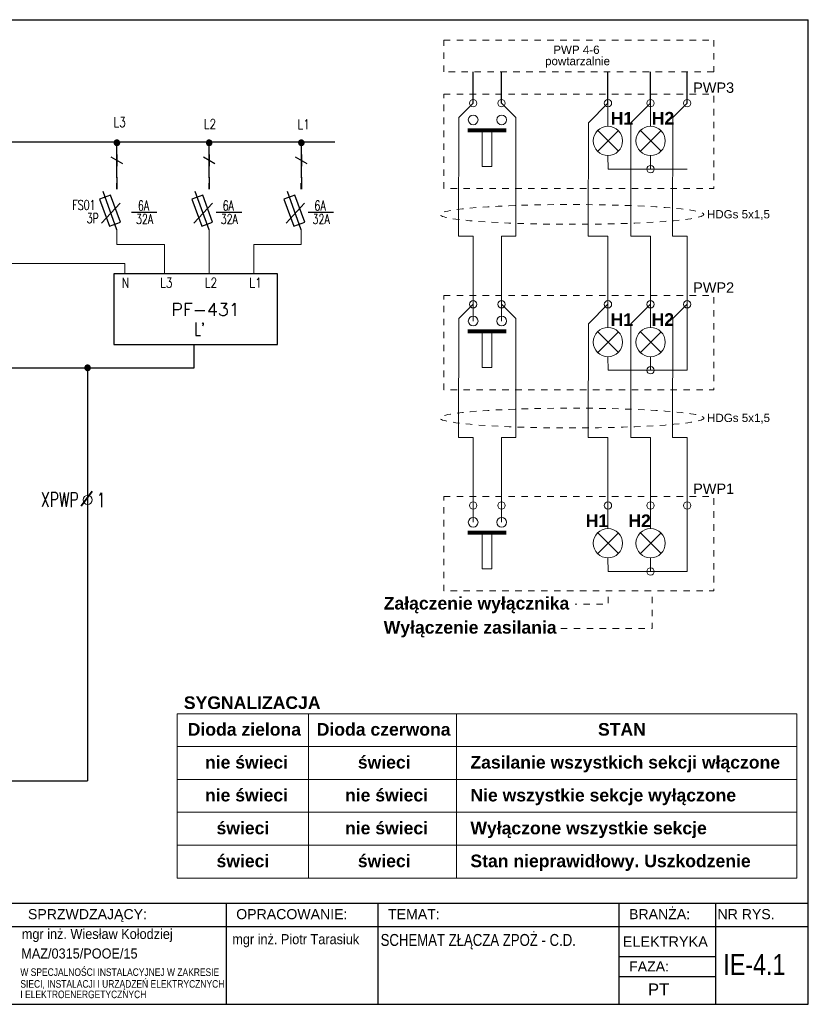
# Model space of a CAD drawing. Header units: millimetres. Extents: x 83969 to 164243, y -22860 to 4849.
# Tile 7 of 116: x 163436 to 163497, y -22860 to -22784. Entities that reach past the tile are written whole.
import ezdxf
from ezdxf.enums import TextEntityAlignment as Align

# ---------------------------------------------------------------- set-up
doc = ezdxf.new("R2010")
doc.units = ezdxf.units.MM
for name, pattern in [('New Line10', [1, 0.5, -0.5]), ('New Line13', [1, 0.5, -0.5]), ('New Line16', [1, 0.5, -0.5]), ('New Line17', [1, 0.5, -0.5]), ('New Line18', [1, 0.5, -0.5]), ('New Line19', [1, 0.5, -0.5])]:
    doc.linetypes.add(name, pattern=pattern)
doc.layers.get('0').update_dxf_attribs({"color": 251, "lineweight": 0})
for name, color, linetype in [('! GB Przewody', 7, 'Continuous'), ('!TABELKA', 7, 'Continuous'), ('Layer 1', 7, 'Continuous'), ('ROZDZIELNICE', 7, 'Continuous'), ('Warstwa 1', 7, 'Continuous')]:
    doc.layers.add(name, color=color, linetype=linetype)
for name, color, linetype, lineweight in [('E_linie', 3, 'Continuous', 9), ('E_opisy_typy', 151, 'Continuous', 9), ('EP-IE-ELE2', 6, 'Continuous', 20), ('TABELA', 7, 'Continuous', 0), ('WARSTWA1', 7, 'Continuous', 5)]:
    doc.layers.add(name, color=color, linetype=linetype, lineweight=lineweight)
doc.styles.add('Arial', font='arial.ttf')
doc.styles.add('E_SIMPLEX', font='SIMPLEX.SHX', dxfattribs={"width": 0.8, "oblique": 15})
doc.styles.add('Romans', font='romans.shx', dxfattribs={"width": 0.8})
doc.styles.add('ROMANS 0.7', font='romans.shx', dxfattribs={"width": 0.7})
doc.styles.get("Standard").update_dxf_attribs({"font": 'arial.ttf'})

# ---------------------------------------------------------------- blocks, each defined once
blk = doc.blocks.new('ramka A4')
for p, q in [((0.08, 195), (287.46, 195)), ((287.46, 0), (287.46, 195)), ((0.08, 20), (287.46, 20)), ((172.08, 20), (172.08, 0)), ((202.17, 20), (202.17, 0)), ((249.93, 20), (249.93, 0)), ((269.04, 20), (269.04, 0)), ((0.08, 15.39), (287.46, 15.39)), ((0.08, 0), (287.46, 0))]:
    blk.add_line(p, q)
for points in [[(249.93, 9.44), (269.04, 9.44)], [(249.93, 5.53), (269.04, 5.53)]]:
    blk.add_lwpolyline(points)
at = {"layer": '!TABELKA', "style": 'Arial'}
for s, height, width, p in [('mgr inż. Wiesław Kołodziej', 2, 0.9, (131.59, 12.94)), ('mgr inż. Piotr Tarasiuk', 2, 0.9, (173.3, 11.9)), ('MAZ/0315/POOE/15', 2, 0.9, (131.47, 9.06)), ('W SPECJALNOŚCI INSTALACYJNEJ W ZAKRESIE ', 1.5, 0.8, (131.3, 5.62)), ('SIECI, INSTALACJI I URZĄDZEŃ ELEKTRYCZNYCH ', 1.5, 0.8, (131.3, 3.29)), ('I ELEKTROENERGETYCZNYCH', 1.5, 0.8, (131.3, 1.22))]:
    blk.add_text(s, height=height, dxfattribs=dict(at, width=width)).set_placement(p)
at = {"style": 'Arial'}
for s, p in [('SPRZWDZAJĄCY:', (132.8, 16.86)), ('OPRACOWANIE:', (174.08, 16.86)), ('TEMAT:', (204.17, 16.86)), ('BRANŻA:', (251.93, 16.86)), ('NR RYS.', (269.46, 16.86)), ('FAZA:', (251.94, 6.5))]:
    blk.add_text(s, height=2, dxfattribs=at).set_placement(p)
blk = doc.blocks.new('E_ZACISK')
blk.add_circle((0, 0), 0.5)
at = {"color": 0, "style": 'E_SIMPLEX', "width": 0.7}
blk.add_attdef('TYP', text='', height=1.6, dxfattribs=at).set_placement((-1, 0), align=Align.MIDDLE_RIGHT)
at = {"color": 0, "style": 'E_SIMPLEX', "flags": 12}
blk.add_attdef('I', text='', height=2, rotation=315, dxfattribs=at).set_placement((0, 0), align=Align.MIDDLE_CENTER)
at = {"color": 0, "style": 'E_SIMPLEX', "width": 0.7}
blk.add_attdef('NR', text='', height=1.6, dxfattribs=at).set_placement((1, 0), align=Align.MIDDLE_LEFT)

msp = doc.modelspace()

# ---------------------------------------------------------------- linework, layer by layer
at = {"layer": '! GB Przewody'}
for p, q in [((163443.878, -22795.734), (163443.878, -22793.046)), ((163451.007, -22795.734), (163451.007, -22793.046)), ((163458.132, -22795.734), (163458.132, -22793.046)), ((163444.326, -22794.649), (163443.43, -22794.132)), ((163443.878, -22793.942), (163443.878, -22794.838)), ((163451.455, -22794.649), (163450.559, -22794.132)), ((163451.007, -22793.942), (163451.007, -22794.838)), ((163458.58, -22794.649), (163457.684, -22794.132)), ((163458.132, -22793.942), (163458.132, -22794.838)), ((163443.878, -22795.734), (163443.878, -22796.611)), ((163451.007, -22795.734), (163451.007, -22796.611)), ((163458.132, -22795.734), (163458.132, -22796.611)), ((163443.877, -22796.611), (163443.877, -22796.163)), ((163451.005, -22796.611), (163451.005, -22796.163)), ((163458.13, -22796.611), (163458.13, -22796.163)), ((163443.877, -22799.747), (163442.804, -22796.8)), ((163451.005, -22799.747), (163449.933, -22796.8)), ((163458.13, -22799.747), (163457.058, -22796.8)), ((163442.692, -22799.233), (163444.125, -22797.686)), ((163449.82, -22799.233), (163451.253, -22797.686)), ((163456.946, -22799.233), (163458.378, -22797.686)), ((163441.611, -22810.429), (163441.611, -22842.302)), ((163411.159, -22842.302), (163441.611, -22842.302))]:
    msp.add_line(p, q, dxfattribs=at)
at = {"layer": '! GB Przewody', "const_width": 0.25}
for points in [[(163443.748, -22793.015, 1), (163443.998, -22793.015, 1)], [(163443.753, -22793.046, 1), (163444.003, -22793.046, 1)], [(163450.877, -22793.015, 1), (163451.127, -22793.015, 1)], [(163450.882, -22793.046, 1), (163451.132, -22793.046, 1)], [(163458.002, -22793.015, 1), (163458.252, -22793.015, 1)], [(163458.007, -22793.046, 1), (163458.257, -22793.046, 1)], [(163441.482, -22810.397, 1), (163441.732, -22810.397, 1)], [(163441.486, -22810.429, 1), (163441.736, -22810.429, 1)]]:
    msp.add_lwpolyline(points, format="xyb", close=True, dxfattribs=at)
at = {"layer": '! GB Przewody'}
for points in [[(163444.024, -22793.046, -1), (163443.733, -22793.046, -1)], [(163451.152, -22793.046, -1), (163450.861, -22793.046, -1)], [(163458.277, -22793.046, -1), (163457.986, -22793.046, -1)]]:
    msp.add_lwpolyline(points, format="xyb", close=True, dxfattribs=at)
for points in [[(163460.727, -22792.992), (163423.384, -22792.992), (163391.4, -22792.992)], [(163443.878, -22795.68), (163443.878, -22796.611)], [(163451.007, -22795.68), (163451.006, -22796.611)], [(163458.132, -22795.68), (163458.132, -22796.611)], [(163445, -22798.397), (163446.974, -22798.397)], [(163451.554, -22798.397), (163453.529, -22798.397)], [(163458.649, -22798.397), (163460.624, -22798.397)], [(163449.823, -22808.61), (163449.823, -22810.429), (163426.965, -22810.429), (163426.965, -22805.344)]]:
    msp.add_lwpolyline(points, dxfattribs=at)
for points in [[(163442.537, -22797.374), (163443.303, -22799.479), (163444.145, -22799.172), (163443.378, -22797.067)], [(163449.665, -22797.374), (163450.431, -22799.479), (163451.273, -22799.172), (163450.507, -22797.067)], [(163456.79, -22797.374), (163457.556, -22799.479), (163458.398, -22799.172), (163457.632, -22797.067)], [(163456.298, -22803.152), (163443.629, -22803.152), (163443.629, -22808.61), (163456.298, -22808.61)]]:
    msp.add_lwpolyline(points, close=True, dxfattribs=at)
at = {"linetype": 'New Line10', "lineweight": 0, "flags": 128}
for points in [[(163485.237, -22828.1), (163485.237, -22830.551), (163478.136, -22830.551)], [(163481.857, -22828.1), (163481.857, -22828.675), (163479.305, -22828.675)]]:
    msp.add_lwpolyline(points, dxfattribs=at)
at = {"layer": 'E_linie', "color": 7, "lineweight": 9}
msp.add_line((163451.002, -22799.747), (163451.002, -22803.152), dxfattribs=at)
at = {"layer": 'E_linie', "color": 5, "lineweight": 9}
for p, q in [((163444.493, -22802.356), (163410.928, -22802.357)), ((163444.493, -22803.152), (163444.493, -22802.356))]:
    msp.add_line(p, q, dxfattribs=at)
at = {"layer": 'E_linie', "color": 7, "lineweight": 9}
for points in [[(163443.877, -22799.747), (163443.877, -22800.879), (163447.552, -22800.879), (163447.552, -22803.152)], [(163458.13, -22799.747), (163458.13, -22800.879), (163454.452, -22800.879), (163454.452, -22803.152)]]:
    msp.add_lwpolyline(points, dxfattribs=at)
at = {"layer": 'Layer 1', "color": 253, "linetype": 'New Line13', "lineweight": 5}
msp.add_lwpolyline([(163469.14, -22785.107), (163490.011, -22785.107), (163490.011, -22787.55), (163469.14, -22787.55)], close=True, dxfattribs=at)
at = {"layer": 'Layer 1', "color": 253, "linetype": 'New Line18', "lineweight": 5}
msp.add_ellipse((163479.035, -22798.564), major_axis=(10.198, 0), ratio=0.074731, start_param=0, end_param=6.28318, dxfattribs=at)
at = {"layer": 'Layer 1', "color": 253, "linetype": 'New Line19', "lineweight": 5}
msp.add_ellipse((163479.044, -22814.292), major_axis=(10.198, 0), ratio=0.074731, start_param=0, end_param=6.28318, dxfattribs=at)
at = {"layer": 'Layer 1', "color": 253, "linetype": 'New Line13', "lineweight": 5}
msp.add_open_spline([(163469.14, -22789.285), (163469.14, -22789.285), (163469.14, -22796.562), (163469.14, -22796.562), (163469.14, -22796.562), (163469.14, -22796.562), (163490.013, -22796.562), (163490.013, -22796.562), (163490.013, -22796.562), (163490.013, -22796.562), (163490.013, -22789.285), (163490.013, -22789.285), (163490.013, -22789.285), (163490.013, -22789.285), (163469.14, -22789.285), (163469.14, -22789.285)], degree=3, knots=[0, 0, 0, 0, 0.25, 0.25, 0.25, 0.25, 0.5, 0.5, 0.5, 0.5, 0.75, 0.75, 0.75, 0.75, 1, 1, 1, 1], dxfattribs=at)
at = {"layer": 'Layer 1', "lineweight": 5}
for points in [[(163471.13, -22789.968), (163471.13, -22790.124), (163471.257, -22790.251), (163471.414, -22790.251), (163471.414, -22790.251), (163471.57, -22790.251), (163471.697, -22790.124), (163471.697, -22789.968), (163471.697, -22789.968), (163471.697, -22789.811), (163471.57, -22789.684), (163471.414, -22789.684), (163471.414, -22789.684), (163471.257, -22789.684), (163471.13, -22789.811), (163471.13, -22789.968)], [(163473.324, -22789.968), (163473.324, -22790.124), (163473.451, -22790.251), (163473.607, -22790.251), (163473.607, -22790.251), (163473.764, -22790.251), (163473.891, -22790.124), (163473.891, -22789.968), (163473.891, -22789.968), (163473.891, -22789.811), (163473.764, -22789.684), (163473.607, -22789.684), (163473.607, -22789.684), (163473.451, -22789.684), (163473.324, -22789.811), (163473.324, -22789.968)], [(163481.547, -22789.968), (163481.547, -22790.124), (163481.674, -22790.251), (163481.831, -22790.251), (163481.831, -22790.251), (163481.987, -22790.251), (163482.114, -22790.124), (163482.114, -22789.968), (163482.114, -22789.968), (163482.114, -22789.811), (163481.987, -22789.684), (163481.831, -22789.684), (163481.831, -22789.684), (163481.674, -22789.684), (163481.547, -22789.811), (163481.547, -22789.968)], [(163484.837, -22789.968), (163484.837, -22790.124), (163484.964, -22790.251), (163485.121, -22790.251), (163485.121, -22790.251), (163485.278, -22790.251), (163485.405, -22790.124), (163485.405, -22789.968), (163485.405, -22789.968), (163485.405, -22789.811), (163485.278, -22789.684), (163485.121, -22789.684), (163485.121, -22789.684), (163484.964, -22789.684), (163484.837, -22789.811), (163484.837, -22789.968)], [(163487.668, -22789.968), (163487.668, -22790.124), (163487.795, -22790.251), (163487.951, -22790.251), (163487.951, -22790.251), (163488.108, -22790.251), (163488.235, -22790.124), (163488.235, -22789.968), (163488.235, -22789.968), (163488.235, -22789.811), (163488.108, -22789.684), (163487.951, -22789.684), (163487.951, -22789.684), (163487.795, -22789.684), (163487.668, -22789.811), (163487.668, -22789.968)], [(163471.038, -22791.262), (163471.038, -22791.469), (163471.207, -22791.637), (163471.414, -22791.637), (163471.414, -22791.637), (163471.621, -22791.637), (163471.789, -22791.469), (163471.789, -22791.262), (163471.789, -22791.262), (163471.789, -22791.055), (163471.621, -22790.887), (163471.414, -22790.887), (163471.414, -22790.887), (163471.207, -22790.887), (163471.038, -22791.055), (163471.038, -22791.262)], [(163473.232, -22791.262), (163473.232, -22791.469), (163473.4, -22791.637), (163473.607, -22791.637), (163473.607, -22791.637), (163473.815, -22791.637), (163473.983, -22791.469), (163473.983, -22791.262), (163473.983, -22791.262), (163473.983, -22791.055), (163473.815, -22790.887), (163473.607, -22790.887), (163473.607, -22790.887), (163473.4, -22790.887), (163473.232, -22791.055), (163473.232, -22791.262)], [(163472.106, -22792.045), (163472.106, -22792.045), (163472.106, -22794.86), (163472.106, -22794.86), (163472.106, -22794.86), (163472.106, -22794.86), (163472.86, -22794.86), (163472.86, -22794.86), (163472.86, -22794.86), (163472.86, -22794.86), (163472.86, -22792.045), (163472.86, -22792.045), (163472.86, -22792.045), (163472.86, -22792.045), (163472.106, -22792.045), (163472.106, -22792.045)], [(163480.698, -22792.884), (163480.698, -22793.509), (163481.206, -22794.017), (163481.831, -22794.017), (163481.831, -22794.017), (163482.456, -22794.017), (163482.963, -22793.509), (163482.963, -22792.884), (163482.963, -22792.884), (163482.963, -22792.259), (163482.456, -22791.751), (163481.831, -22791.751), (163481.831, -22791.751), (163481.206, -22791.751), (163480.698, -22792.259), (163480.698, -22792.884)], [(163483.989, -22792.884), (163483.989, -22793.509), (163484.496, -22794.017), (163485.121, -22794.017), (163485.121, -22794.017), (163485.746, -22794.017), (163486.254, -22793.509), (163486.254, -22792.884), (163486.254, -22792.884), (163486.254, -22792.259), (163485.746, -22791.751), (163485.121, -22791.751), (163485.121, -22791.751), (163484.496, -22791.751), (163483.989, -22792.259), (163483.989, -22792.884)], [(163484.84, -22795.063), (163484.84, -22795.22), (163484.967, -22795.347), (163485.124, -22795.347), (163485.124, -22795.347), (163485.281, -22795.347), (163485.408, -22795.22), (163485.408, -22795.063), (163485.408, -22795.063), (163485.408, -22794.906), (163485.281, -22794.78), (163485.124, -22794.78), (163485.124, -22794.78), (163484.967, -22794.78), (163484.84, -22794.906), (163484.84, -22795.063)], [(163471.13, -22805.507), (163471.13, -22805.664), (163471.257, -22805.791), (163471.414, -22805.791), (163471.414, -22805.791), (163471.57, -22805.791), (163471.697, -22805.664), (163471.697, -22805.507), (163471.697, -22805.507), (163471.697, -22805.351), (163471.57, -22805.224), (163471.414, -22805.224), (163471.414, -22805.224), (163471.257, -22805.224), (163471.13, -22805.351), (163471.13, -22805.507)], [(163473.324, -22805.507), (163473.324, -22805.664), (163473.451, -22805.791), (163473.607, -22805.791), (163473.607, -22805.791), (163473.764, -22805.791), (163473.891, -22805.664), (163473.891, -22805.507), (163473.891, -22805.507), (163473.891, -22805.351), (163473.764, -22805.224), (163473.607, -22805.224), (163473.607, -22805.224), (163473.451, -22805.224), (163473.324, -22805.351), (163473.324, -22805.507)], [(163481.547, -22805.507), (163481.547, -22805.664), (163481.674, -22805.791), (163481.831, -22805.791), (163481.831, -22805.791), (163481.987, -22805.791), (163482.114, -22805.664), (163482.114, -22805.507), (163482.114, -22805.507), (163482.114, -22805.351), (163481.987, -22805.224), (163481.831, -22805.224), (163481.831, -22805.224), (163481.674, -22805.224), (163481.547, -22805.351), (163481.547, -22805.507)], [(163484.837, -22805.507), (163484.837, -22805.664), (163484.964, -22805.791), (163485.121, -22805.791), (163485.121, -22805.791), (163485.278, -22805.791), (163485.405, -22805.664), (163485.405, -22805.507), (163485.405, -22805.507), (163485.405, -22805.351), (163485.278, -22805.224), (163485.121, -22805.224), (163485.121, -22805.224), (163484.964, -22805.224), (163484.837, -22805.351), (163484.837, -22805.507)], [(163487.668, -22805.507), (163487.668, -22805.664), (163487.795, -22805.791), (163487.951, -22805.791), (163487.951, -22805.791), (163488.108, -22805.791), (163488.235, -22805.664), (163488.235, -22805.507), (163488.235, -22805.507), (163488.235, -22805.351), (163488.108, -22805.224), (163487.951, -22805.224), (163487.951, -22805.224), (163487.795, -22805.224), (163487.668, -22805.351), (163487.668, -22805.507)], [(163471.038, -22806.801), (163471.038, -22807.009), (163471.207, -22807.177), (163471.414, -22807.177), (163471.414, -22807.177), (163471.621, -22807.177), (163471.789, -22807.009), (163471.789, -22806.801), (163471.789, -22806.801), (163471.789, -22806.594), (163471.621, -22806.426), (163471.414, -22806.426), (163471.414, -22806.426), (163471.207, -22806.426), (163471.038, -22806.594), (163471.038, -22806.801)], [(163473.232, -22806.801), (163473.232, -22807.009), (163473.4, -22807.177), (163473.607, -22807.177), (163473.607, -22807.177), (163473.815, -22807.177), (163473.983, -22807.009), (163473.983, -22806.801), (163473.983, -22806.801), (163473.983, -22806.594), (163473.815, -22806.426), (163473.607, -22806.426), (163473.607, -22806.426), (163473.4, -22806.426), (163473.232, -22806.594), (163473.232, -22806.801)], [(163480.698, -22808.423), (163480.698, -22809.049), (163481.206, -22809.556), (163481.831, -22809.556), (163481.831, -22809.556), (163482.456, -22809.556), (163482.963, -22809.049), (163482.963, -22808.423), (163482.963, -22808.423), (163482.963, -22807.798), (163482.456, -22807.291), (163481.831, -22807.291), (163481.831, -22807.291), (163481.206, -22807.291), (163480.698, -22807.798), (163480.698, -22808.423)], [(163483.989, -22808.423), (163483.989, -22809.049), (163484.496, -22809.556), (163485.121, -22809.556), (163485.121, -22809.556), (163485.746, -22809.556), (163486.254, -22809.049), (163486.254, -22808.423), (163486.254, -22808.423), (163486.254, -22807.798), (163485.746, -22807.291), (163485.121, -22807.291), (163485.121, -22807.291), (163484.496, -22807.291), (163483.989, -22807.798), (163483.989, -22808.423)], [(163472.106, -22807.585), (163472.106, -22807.585), (163472.106, -22810.4), (163472.106, -22810.4), (163472.106, -22810.4), (163472.106, -22810.4), (163472.86, -22810.4), (163472.86, -22810.4), (163472.86, -22810.4), (163472.86, -22810.4), (163472.86, -22807.585), (163472.86, -22807.585), (163472.86, -22807.585), (163472.86, -22807.585), (163472.106, -22807.585), (163472.106, -22807.585)], [(163484.84, -22810.603), (163484.84, -22810.759), (163484.967, -22810.886), (163485.124, -22810.886), (163485.124, -22810.886), (163485.281, -22810.886), (163485.408, -22810.759), (163485.408, -22810.603), (163485.408, -22810.603), (163485.408, -22810.446), (163485.281, -22810.319), (163485.124, -22810.319), (163485.124, -22810.319), (163484.967, -22810.319), (163484.84, -22810.446), (163484.84, -22810.603)], [(163471.13, -22821.047), (163471.13, -22821.203), (163471.257, -22821.33), (163471.414, -22821.33), (163471.414, -22821.33), (163471.57, -22821.33), (163471.697, -22821.203), (163471.697, -22821.047), (163471.697, -22821.047), (163471.697, -22820.89), (163471.57, -22820.763), (163471.414, -22820.763), (163471.414, -22820.763), (163471.257, -22820.763), (163471.13, -22820.89), (163471.13, -22821.047)], [(163473.324, -22821.047), (163473.324, -22821.203), (163473.451, -22821.33), (163473.607, -22821.33), (163473.607, -22821.33), (163473.764, -22821.33), (163473.891, -22821.203), (163473.891, -22821.047), (163473.891, -22821.047), (163473.891, -22820.89), (163473.764, -22820.763), (163473.607, -22820.763), (163473.607, -22820.763), (163473.451, -22820.763), (163473.324, -22820.89), (163473.324, -22821.047)], [(163481.547, -22821.047), (163481.547, -22821.203), (163481.674, -22821.33), (163481.831, -22821.33), (163481.831, -22821.33), (163481.987, -22821.33), (163482.114, -22821.203), (163482.114, -22821.047), (163482.114, -22821.047), (163482.114, -22820.89), (163481.987, -22820.763), (163481.831, -22820.763), (163481.831, -22820.763), (163481.674, -22820.763), (163481.547, -22820.89), (163481.547, -22821.047)], [(163484.837, -22821.047), (163484.837, -22821.203), (163484.964, -22821.33), (163485.121, -22821.33), (163485.121, -22821.33), (163485.278, -22821.33), (163485.405, -22821.203), (163485.405, -22821.047), (163485.405, -22821.047), (163485.405, -22820.89), (163485.278, -22820.763), (163485.121, -22820.763), (163485.121, -22820.763), (163484.964, -22820.763), (163484.837, -22820.89), (163484.837, -22821.047)], [(163487.668, -22821.047), (163487.668, -22821.203), (163487.795, -22821.33), (163487.951, -22821.33), (163487.951, -22821.33), (163488.108, -22821.33), (163488.235, -22821.203), (163488.235, -22821.047), (163488.235, -22821.047), (163488.235, -22820.89), (163488.108, -22820.763), (163487.951, -22820.763), (163487.951, -22820.763), (163487.795, -22820.763), (163487.668, -22820.89), (163487.668, -22821.047)], [(163471.038, -22822.341), (163471.038, -22822.548), (163471.207, -22822.716), (163471.414, -22822.716), (163471.414, -22822.716), (163471.621, -22822.716), (163471.789, -22822.548), (163471.789, -22822.341), (163471.789, -22822.341), (163471.789, -22822.134), (163471.621, -22821.966), (163471.414, -22821.966), (163471.414, -22821.966), (163471.207, -22821.966), (163471.038, -22822.134), (163471.038, -22822.341)], [(163473.232, -22822.341), (163473.232, -22822.548), (163473.4, -22822.716), (163473.607, -22822.716), (163473.607, -22822.716), (163473.815, -22822.716), (163473.983, -22822.548), (163473.983, -22822.341), (163473.983, -22822.341), (163473.983, -22822.134), (163473.815, -22821.966), (163473.607, -22821.966), (163473.607, -22821.966), (163473.4, -22821.966), (163473.232, -22822.134), (163473.232, -22822.341)], [(163472.106, -22823.124), (163472.106, -22823.124), (163472.106, -22825.939), (163472.106, -22825.939), (163472.106, -22825.939), (163472.106, -22825.939), (163472.86, -22825.939), (163472.86, -22825.939), (163472.86, -22825.939), (163472.86, -22825.939), (163472.86, -22823.124), (163472.86, -22823.124), (163472.86, -22823.124), (163472.86, -22823.124), (163472.106, -22823.124), (163472.106, -22823.124)], [(163480.698, -22823.963), (163480.698, -22824.588), (163481.206, -22825.096), (163481.831, -22825.096), (163481.831, -22825.096), (163482.456, -22825.096), (163482.963, -22824.588), (163482.963, -22823.963), (163482.963, -22823.963), (163482.963, -22823.338), (163482.456, -22822.83), (163481.831, -22822.83), (163481.831, -22822.83), (163481.206, -22822.83), (163480.698, -22823.338), (163480.698, -22823.963)], [(163483.989, -22823.963), (163483.989, -22824.588), (163484.496, -22825.096), (163485.121, -22825.096), (163485.121, -22825.096), (163485.746, -22825.096), (163486.254, -22824.588), (163486.254, -22823.963), (163486.254, -22823.963), (163486.254, -22823.338), (163485.746, -22822.83), (163485.121, -22822.83), (163485.121, -22822.83), (163484.496, -22822.83), (163483.989, -22823.338), (163483.989, -22823.963)], [(163484.84, -22826.142), (163484.84, -22826.299), (163484.967, -22826.426), (163485.124, -22826.426), (163485.124, -22826.426), (163485.281, -22826.426), (163485.408, -22826.299), (163485.408, -22826.142), (163485.408, -22826.142), (163485.408, -22825.986), (163485.281, -22825.859), (163485.124, -22825.859), (163485.124, -22825.859), (163484.967, -22825.859), (163484.84, -22825.986), (163484.84, -22826.142)]]:
    msp.add_open_spline(points, degree=3, knots=[0, 0, 0, 0, 0.25, 0.25, 0.25, 0.25, 0.5, 0.5, 0.5, 0.5, 0.75, 0.75, 0.75, 0.75, 1, 1, 1, 1], dxfattribs=at)
for points in [[(163471.414, -22789.968), (163471.414, -22789.968), (163470.306, -22791.071), (163470.306, -22791.071)], [(163473.607, -22789.968), (163473.607, -22789.968), (163474.715, -22791.071), (163474.715, -22791.071)], [(163481.831, -22789.968), (163481.831, -22789.968), (163480.314, -22791.479), (163480.314, -22791.479)], [(163481.831, -22791.751), (163481.831, -22791.751), (163481.831, -22789.968), (163481.831, -22789.968)], [(163485.121, -22789.968), (163485.121, -22789.968), (163483.604, -22791.479), (163483.604, -22791.479)], [(163485.121, -22791.751), (163485.121, -22791.751), (163485.121, -22789.968), (163485.121, -22789.968)], [(163487.951, -22789.968), (163487.951, -22789.968), (163486.844, -22791.071), (163486.844, -22791.071)], [(163470.306, -22791.071), (163470.306, -22791.071), (163470.29, -22800.25), (163470.29, -22800.25)], [(163474.715, -22791.071), (163474.715, -22791.071), (163474.699, -22800.25), (163474.699, -22800.25)], [(163486.844, -22791.071), (163486.844, -22791.071), (163486.828, -22800.25), (163486.828, -22800.25)], [(163480.314, -22791.479), (163480.314, -22791.479), (163480.298, -22800.25), (163480.298, -22800.25)], [(163481.055, -22792.083), (163481.055, -22792.083), (163482.657, -22793.685), (163482.657, -22793.685)], [(163482.657, -22792.084), (163482.657, -22792.084), (163481.055, -22793.685), (163481.055, -22793.685)], [(163483.604, -22791.479), (163483.604, -22791.479), (163483.588, -22800.25), (163483.588, -22800.25)], [(163484.345, -22792.083), (163484.345, -22792.083), (163485.947, -22793.685), (163485.947, -22793.685)], [(163485.947, -22792.084), (163485.947, -22792.084), (163484.345, -22793.685), (163484.345, -22793.685)], [(163481.831, -22794.017), (163481.831, -22794.017), (163481.834, -22795.063), (163481.834, -22795.063)], [(163485.121, -22794.017), (163485.121, -22794.017), (163485.124, -22795.063), (163485.124, -22795.063)], [(163481.834, -22795.063), (163481.834, -22795.063), (163487.951, -22795.063), (163487.951, -22795.063)], [(163470.29, -22800.25), (163470.29, -22800.25), (163471.414, -22800.25), (163471.414, -22800.25)], [(163471.414, -22805.507), (163471.414, -22805.507), (163471.414, -22800.25), (163471.414, -22800.25)], [(163473.607, -22805.507), (163473.607, -22805.507), (163473.607, -22800.25), (163473.607, -22800.25)], [(163473.607, -22800.25), (163473.607, -22800.25), (163474.699, -22800.25), (163474.699, -22800.25)], [(163480.298, -22800.25), (163480.298, -22800.25), (163481.831, -22800.25), (163481.831, -22800.25)], [(163481.831, -22805.507), (163481.831, -22805.507), (163481.831, -22800.25), (163481.831, -22800.25)], [(163483.588, -22800.25), (163483.588, -22800.25), (163485.121, -22800.25), (163485.121, -22800.25)], [(163485.121, -22805.507), (163485.121, -22805.507), (163485.121, -22800.25), (163485.121, -22800.25)], [(163486.828, -22800.25), (163486.828, -22800.25), (163487.951, -22800.25), (163487.951, -22800.25)], [(163487.951, -22805.507), (163487.951, -22805.507), (163487.951, -22800.25), (163487.951, -22800.25)], [(163471.414, -22805.507), (163471.414, -22805.507), (163470.306, -22806.611), (163470.306, -22806.611)], [(163471.414, -22806.801), (163471.414, -22806.801), (163471.414, -22805.507), (163471.414, -22805.507)], [(163473.607, -22805.507), (163473.607, -22805.507), (163474.715, -22806.611), (163474.715, -22806.611)], [(163473.607, -22806.801), (163473.607, -22806.801), (163473.607, -22805.507), (163473.607, -22805.507)], [(163481.831, -22805.507), (163481.831, -22805.507), (163480.314, -22807.018), (163480.314, -22807.018)], [(163481.831, -22807.291), (163481.831, -22807.291), (163481.831, -22805.507), (163481.831, -22805.507)], [(163485.121, -22805.507), (163485.121, -22805.507), (163483.604, -22807.018), (163483.604, -22807.018)], [(163485.121, -22807.291), (163485.121, -22807.291), (163485.121, -22805.507), (163485.121, -22805.507)], [(163487.951, -22805.507), (163487.951, -22805.507), (163486.844, -22806.611), (163486.844, -22806.611)], [(163487.951, -22810.603), (163487.951, -22810.603), (163487.951, -22805.507), (163487.951, -22805.507)], [(163470.306, -22806.611), (163470.306, -22806.611), (163470.29, -22815.79), (163470.29, -22815.79)], [(163474.715, -22806.611), (163474.715, -22806.611), (163474.699, -22815.79), (163474.699, -22815.79)], [(163486.844, -22806.611), (163486.844, -22806.611), (163486.828, -22815.79), (163486.828, -22815.79)], [(163480.314, -22807.018), (163480.314, -22807.018), (163480.298, -22815.79), (163480.298, -22815.79)], [(163483.604, -22807.018), (163483.604, -22807.018), (163483.588, -22815.79), (163483.588, -22815.79)], [(163481.055, -22807.623), (163481.055, -22807.623), (163482.657, -22809.224), (163482.657, -22809.224)], [(163482.657, -22807.623), (163482.657, -22807.623), (163481.055, -22809.225), (163481.055, -22809.225)], [(163484.345, -22807.623), (163484.345, -22807.623), (163485.947, -22809.224), (163485.947, -22809.224)], [(163485.947, -22807.623), (163485.947, -22807.623), (163484.345, -22809.225), (163484.345, -22809.225)], [(163481.831, -22809.556), (163481.831, -22809.556), (163481.834, -22810.603), (163481.834, -22810.603)], [(163485.121, -22809.556), (163485.121, -22809.556), (163485.124, -22810.603), (163485.124, -22810.603)], [(163481.834, -22810.603), (163481.834, -22810.603), (163487.951, -22810.603), (163487.951, -22810.603)], [(163470.29, -22815.79), (163470.29, -22815.79), (163471.414, -22815.79), (163471.414, -22815.79)], [(163471.414, -22821.047), (163471.414, -22821.047), (163471.414, -22815.79), (163471.414, -22815.79)], [(163473.607, -22821.047), (163473.607, -22821.047), (163473.607, -22815.79), (163473.607, -22815.79)], [(163473.607, -22815.79), (163473.607, -22815.79), (163474.699, -22815.79), (163474.699, -22815.79)], [(163480.298, -22815.79), (163480.298, -22815.79), (163481.831, -22815.79), (163481.831, -22815.79)], [(163481.831, -22821.047), (163481.831, -22821.047), (163481.831, -22815.79), (163481.831, -22815.79)], [(163483.588, -22815.79), (163483.588, -22815.79), (163485.121, -22815.79), (163485.121, -22815.79)], [(163485.121, -22821.047), (163485.121, -22821.047), (163485.121, -22815.79), (163485.121, -22815.79)], [(163486.828, -22815.79), (163486.828, -22815.79), (163487.951, -22815.79), (163487.951, -22815.79)], [(163487.951, -22821.047), (163487.951, -22821.047), (163487.951, -22815.79), (163487.951, -22815.79)], [(163471.414, -22822.341), (163471.414, -22822.341), (163471.414, -22821.047), (163471.414, -22821.047)], [(163473.607, -22822.341), (163473.607, -22822.341), (163473.607, -22821.047), (163473.607, -22821.047)], [(163481.831, -22822.83), (163481.831, -22822.83), (163481.831, -22821.047), (163481.831, -22821.047)], [(163485.121, -22822.83), (163485.121, -22822.83), (163485.121, -22821.047), (163485.121, -22821.047)], [(163487.951, -22826.142), (163487.951, -22826.142), (163487.951, -22821.047), (163487.951, -22821.047)], [(163481.055, -22823.162), (163481.055, -22823.162), (163482.657, -22824.764), (163482.657, -22824.764)], [(163482.657, -22823.163), (163482.657, -22823.163), (163481.055, -22824.764), (163481.055, -22824.764)], [(163484.345, -22823.162), (163484.345, -22823.162), (163485.947, -22824.764), (163485.947, -22824.764)], [(163485.947, -22823.163), (163485.947, -22823.163), (163484.345, -22824.764), (163484.345, -22824.764)], [(163481.831, -22825.096), (163481.831, -22825.096), (163481.834, -22826.142), (163481.834, -22826.142)], [(163485.121, -22825.096), (163485.121, -22825.096), (163485.124, -22826.142), (163485.124, -22826.142)], [(163481.834, -22826.142), (163481.834, -22826.142), (163487.951, -22826.142), (163487.951, -22826.142)], [(163448.532, -22837.126), (163448.532, -22837.126), (163496.441, -22837.126), (163496.441, -22837.126)], [(163448.532, -22837.126), (163448.532, -22837.126), (163448.532, -22849.826), (163448.532, -22849.826)], [(163458.692, -22837.126), (163458.692, -22837.126), (163458.692, -22849.826), (163458.692, -22849.826)], [(163470.122, -22837.126), (163470.122, -22837.126), (163470.122, -22849.826), (163470.122, -22849.826)], [(163496.441, -22837.126), (163496.441, -22837.126), (163496.441, -22849.826), (163496.441, -22849.826)], [(163448.532, -22839.666), (163448.532, -22839.666), (163496.441, -22839.666), (163496.441, -22839.666)], [(163448.532, -22842.206), (163448.532, -22842.206), (163496.441, -22842.206), (163496.441, -22842.206)], [(163448.532, -22844.746), (163448.532, -22844.746), (163496.441, -22844.746), (163496.441, -22844.746)], [(163448.532, -22847.286), (163448.532, -22847.286), (163496.441, -22847.286), (163496.441, -22847.286)], [(163448.532, -22849.826), (163448.532, -22849.826), (163496.441, -22849.826), (163496.441, -22849.826)]]:
    msp.add_open_spline(points, degree=3, dxfattribs=at)
at = {"layer": 'Layer 1', "lineweight": 80}
for points in [[(163471.011, -22792.045), (163471.011, -22792.045), (163473.955, -22792.045), (163473.955, -22792.045)], [(163471.011, -22807.585), (163471.011, -22807.585), (163473.955, -22807.585), (163473.955, -22807.585)], [(163471.011, -22823.124), (163471.011, -22823.124), (163473.955, -22823.124), (163473.955, -22823.124)]]:
    msp.add_open_spline(points, degree=3, dxfattribs=at)
at = {"layer": 'Layer 1', "color": 253, "linetype": 'New Line16', "lineweight": 5}
msp.add_open_spline([(163469.14, -22804.824), (163469.14, -22804.824), (163469.14, -22812.102), (163469.14, -22812.102), (163469.14, -22812.102), (163469.14, -22812.102), (163490.013, -22812.102), (163490.013, -22812.102), (163490.013, -22812.102), (163490.013, -22812.102), (163490.013, -22804.824), (163490.013, -22804.824), (163490.013, -22804.824), (163490.013, -22804.824), (163469.14, -22804.824), (163469.14, -22804.824)], degree=3, knots=[0, 0, 0, 0, 0.25, 0.25, 0.25, 0.25, 0.5, 0.5, 0.5, 0.5, 0.75, 0.75, 0.75, 0.75, 1, 1, 1, 1], dxfattribs=at)
at = {"layer": 'Layer 1', "color": 253, "linetype": 'New Line17', "lineweight": 5}
msp.add_open_spline([(163469.14, -22820.364), (163469.14, -22820.364), (163469.14, -22827.641), (163469.14, -22827.641), (163469.14, -22827.641), (163469.14, -22827.641), (163490.013, -22827.641), (163490.013, -22827.641), (163490.013, -22827.641), (163490.013, -22827.641), (163490.013, -22820.364), (163490.013, -22820.364), (163490.013, -22820.364), (163490.013, -22820.364), (163469.14, -22820.364), (163469.14, -22820.364)], degree=3, knots=[0, 0, 0, 0, 0.25, 0.25, 0.25, 0.25, 0.5, 0.5, 0.5, 0.5, 0.75, 0.75, 0.75, 0.75, 1, 1, 1, 1], dxfattribs=at)
at = {"layer": 'ROZDZIELNICE'}
for points in [[(163471.414, -22789.968), (163471.414, -22787.539)], [(163473.607, -22789.968), (163473.607, -22787.539)], [(163481.831, -22789.968), (163481.831, -22787.539)], [(163485.121, -22789.968), (163485.121, -22787.539)], [(163487.951, -22789.968), (163487.951, -22787.539)]]:
    msp.add_lwpolyline(points, dxfattribs=at)

# ---------------------------------------------------------------- block references
at = {"layer": '!TABELKA', "xscale": 0.3900000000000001, "yscale": 0.3900000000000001, "zscale": 0.3900000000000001}
msp.add_blockref('ramka A4', (163385.207, -22859.574), dxfattribs=at)
at = {"layer": 'EP-IE-ELE2', "color": 7}
ref = msp.add_blockref('E_ZACISK', (163441.611, -22820.613), dxfattribs=dict(at, xscale=0.7040000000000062, yscale=0.7040000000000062, zscale=0.7040000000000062, rotation=359.4580054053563))
ref.add_attrib('NR', '1', dxfattribs={"layer": '0', "color": 0, "height": 1.126, "rotation": 359.53065, "style": 'E_SIMPLEX', "width": 0.699984}).set_placement((163442.315, -22820.619), align=Align.MIDDLE_LEFT)
ref.add_attrib('TYP', 'XPWP', dxfattribs={"layer": '0', "color": 0, "height": 1.1264, "rotation": 359.53065, "style": 'E_SIMPLEX', "width": 0.699984}).set_placement((163440.908, -22820.607), align=Align.MIDDLE_RIGHT)
ref.add_attrib('I', 'I', dxfattribs={"layer": '0', "color": 0, "height": 1.41, "rotation": 314.45163, "style": 'E_SIMPLEX', "oblique": 351.78226, "width": 0.997272}).set_placement((163441.611, -22820.613), align=Align.MIDDLE_CENTER)

# ---------------------------------------------------------------- texts
at = {"layer": '! GB Przewody', "style": 'ROMANS 0.7', "width": 0.7}
for s, p in [('FS01', (163442.22, -22797.832)), ('6A', (163446.364, -22797.879)), ('6A', (163452.919, -22797.879)), ('6A', (163460.014, -22797.879)), ('3P', (163442.474, -22798.855)), ('32A', (163446.677, -22798.92)), ('32A', (163453.231, -22798.92)), ('32A', (163460.326, -22798.92))]:
    msp.add_text(s, height=0.7616, dxfattribs=at).set_placement(p, align=Align.MIDDLE_RIGHT)
at = {"layer": '! GB Przewody', "attachment_point": 1}
for s, insert, char_height, width, style in [('L3', (163443.608, -22791.055), 0.7616, 0.86315, 'Romans'), ('L2', (163450.595, -22791.201), 0.7616, 0.86315, 'Romans'), ('L1', (163457.831, -22791.221), 0.7616, 0.86315, 'Romans'), ('{\\W1;PF-431}', (163448.08, -22805.414), 0.99008, 3.82831, 'ROMANS 0.7'), ("L'", (163449.866, -22806.916), 0.9901, 0.75906, 'ROMANS 0.7')]:
    msp.add_mtext(s, dxfattribs=dict(at, insert=insert, char_height=char_height, width=width, style=style))
at = {"layer": 'E_opisy_typy', "color": 7, "attachment_point": 1, "style": 'Romans'}
for s, insert, char_height, width in [('N', (163444.256, -22803.46), 0.762, 0.45696), ('L3', (163447.209, -22803.46), 0.7616, 0.86315), ('L2', (163450.659, -22803.46), 0.7616, 0.86315), ('L1', (163454.109, -22803.46), 0.7616, 0.86315)]:
    msp.add_mtext(s, dxfattribs=dict(at, insert=insert, char_height=char_height, width=width))
at = {"layer": 'TABELA', "style": 'Arial'}
for s, height, width, p in [('SCHEMAT ZŁĄCZA ZPOŻ - C.D.', 0.92198, 0.79, (163464.26, -22855.064)), ('IE-4.1', 1.6065, 0.8, (163490.75, -22857.307))]:
    msp.add_text(s, height=height, dxfattribs=dict(at, width=width)).set_placement(p)
for s, height, p in [('ELEKTRYKA', 0.8, (163482.97, -22855.129)), ('PT', 0.922, (163484.922, -22858.886))]:
    msp.add_text(s, height=height, dxfattribs=at).set_placement(p)
at = {"layer": 'TABELA', "char_height": 1.22523, "width": 34.97696, "attachment_point": 1}
for s, insert in [('\\pxql;{\\fArial|b1|i0|c238|p34;\\H0.7937x;H1}', (163482.042, -22790.649)), ('\\pxql;{\\fArial|b1|i0|c238|p34;\\H0.7937x;H2}', (163485.216, -22790.647)), ('\\pxql;{\\fArial|b1|i0|c238|p34;\\H0.7937x;H1}', (163482.029, -22806.202)), ('\\pxql;{\\fArial|b1|i0|c238|p34;\\H0.7937x;H2}', (163485.203, -22806.199)), ('\\pxql;{\\fArial|b1|i0|c238|p34;\\H0.7937x;H1}', (163480.109, -22821.741)), ('\\pxql;{\\fArial|b1|i0|c238|p34;\\H0.7937x;H2}', (163483.408, -22821.739)), ('{\\fArial|b1|i0|c238|p34;\\H0.7937x;Załączenie wyłącznika}', (163464.498, -22828.108)), ('{\\fArial|b1|i0|c238|p34;\\H0.7937x;Wyłączenie zasilania}', (163464.498, -22829.974)), ('\\pxql;{\\fArial|b1|i0|c238|p34;\\H0.7937x;SYGNALIZACJA}', (163449.049, -22835.791)), ('\\pxql;{\\fArial|b1|i0|c238|p34;\\H0.7937x;Dioda zielona}', (163449.351, -22837.852)), ('\\pxql;{\\fArial|b1|i0|c238|p34;\\H0.7937x;Dioda czerwona}', (163459.322, -22837.852)), ('\\pxql;{\\fArial|b1|i0|c238|p34;\\H0.7937x;STAN}', (163481.06, -22837.852)), ('{\\fArial|b1|i0|c238|p34;\\H0.7937x;nie świeci}', (163450.683, -22840.392)), ('{\\fArial|b1|i0|c238|p34;\\H0.7937x;świeci}', (163462.497, -22840.392)), ('{\\fArial|b1|i0|c238|p34;\\H0.7937x;Zasilanie wszystkich sekcji włączone}', (163471.198, -22840.392)), ('{\\fArial|b1|i0|c238|p34;\\H0.7937x;nie świeci}', (163450.683, -22842.932)), ('{\\fArial|b1|i0|c238|p34;\\H0.7937x;nie świeci}', (163461.508, -22842.932)), ('{\\fArial|b1|i0|c238|p34;\\H0.7937x;Nie wszystkie sekcje wyłączone}', (163471.198, -22842.932)), ('{\\fArial|b1|i0|c238|p34;\\H0.7937x;świeci}', (163451.575, -22845.472)), ('{\\fArial|b1|i0|c238|p34;\\H0.7937x;nie świeci}', (163461.508, -22845.472)), ('{\\fArial|b1|i0|c238|p34;\\H0.7937x;Wyłączone wszystkie sekcje}', (163471.198, -22845.472)), ('{\\fArial|b1|i0|c238|p34;\\H0.7937x;świeci}', (163451.575, -22848.012)), ('{\\fArial|b1|i0|c238|p34;\\H0.7937x;świeci}', (163462.497, -22848.012)), ('{\\fArial|b1|i0|c238|p34;\\H0.7937x;Stan nieprawidłowy. Uszkodzenie}', (163471.198, -22848.012))]:
    msp.add_mtext(s, dxfattribs=dict(at, insert=insert))
at = {"layer": 'Warstwa 1', "color": 1}
for s, p in [('PWP 4-6', (163477.605, -22786.166)), ('powtarzalnie', (163476.97, -22787.039)), ('HDGs 5x1,5', (163489.482, -22798.871)), ('HDGs 5x1,5', (163489.491, -22814.598))]:
    msp.add_text(s, height=0.64, dxfattribs=at).set_placement(p)
at = {"layer": 'WARSTWA1', "color": 1}
for s, p in [('PWP3', (163488.416, -22789.173, 0.088)), ('PWP2', (163488.416, -22804.611, 0.088)), ('PWP1', (163488.416, -22820.15, 0.088))]:
    msp.add_text(s, height=0.8, dxfattribs=at).set_placement(p)

doc.saveas('drawing.dxf')
